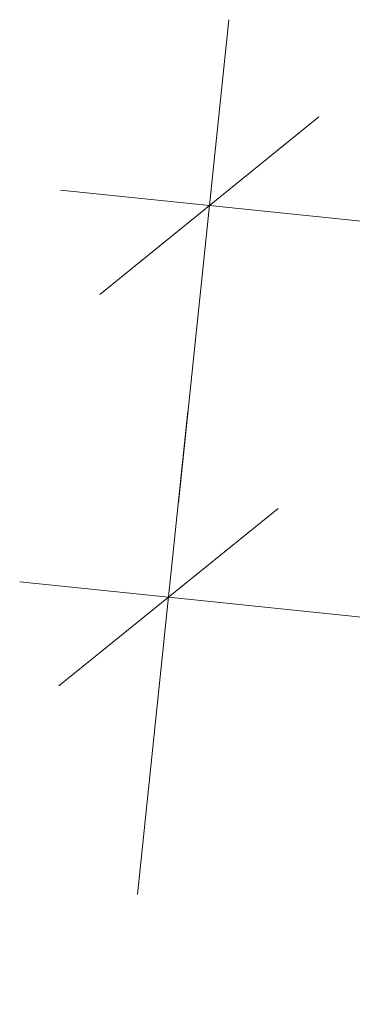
# Model space of a CAD drawing. Header units: millimetres. Extents: x -23738 to 4435, y -2716 to 20653.
# Tile 53 of 160: x -20399 to -20066, y 10214 to 11202. Entities that reach past the tile are written whole.
import ezdxf

# ---------------------------------------------------------------- set-up
doc = ezdxf.new("R2010")
doc.units = ezdxf.units.MM
doc.header["$MEASUREMENT"] = 0
doc.layers.add('9._POHLED ZÁPADNÍ_2_Kóty - SP', color=7, linetype='Continuous')

msp = doc.modelspace()

# ---------------------------------------------------------------- linework, layer by layer
at = {"layer": '9._POHLED ZÁPADNÍ_2_Kóty - SP', "color": 154, "linetype": 'Continuous', "lineweight": 13}
for p, q in [((-20240.19, 10717.03), (-20189.72, 11201.91)), ((-20099.31, 11104.53), (-20318.95, 10926.31)), ((-20358.32, 11030.95), (-20209.13, 11015.42)), ((-20209.13, 11015.42), (-10842.4, 10040.48)), ((-20281.09, 10324.08), (-20230.62, 10808.96)), ((-20140.21, 10711.58), (-20359.85, 10533.36)), ((-20399.22, 10638), (-20250.03, 10622.47)), ((-20250.03, 10622.47), (-15650.18, 10143.69))]:
    msp.add_line(p, q, dxfattribs=at)

doc.saveas('drawing.dxf')
